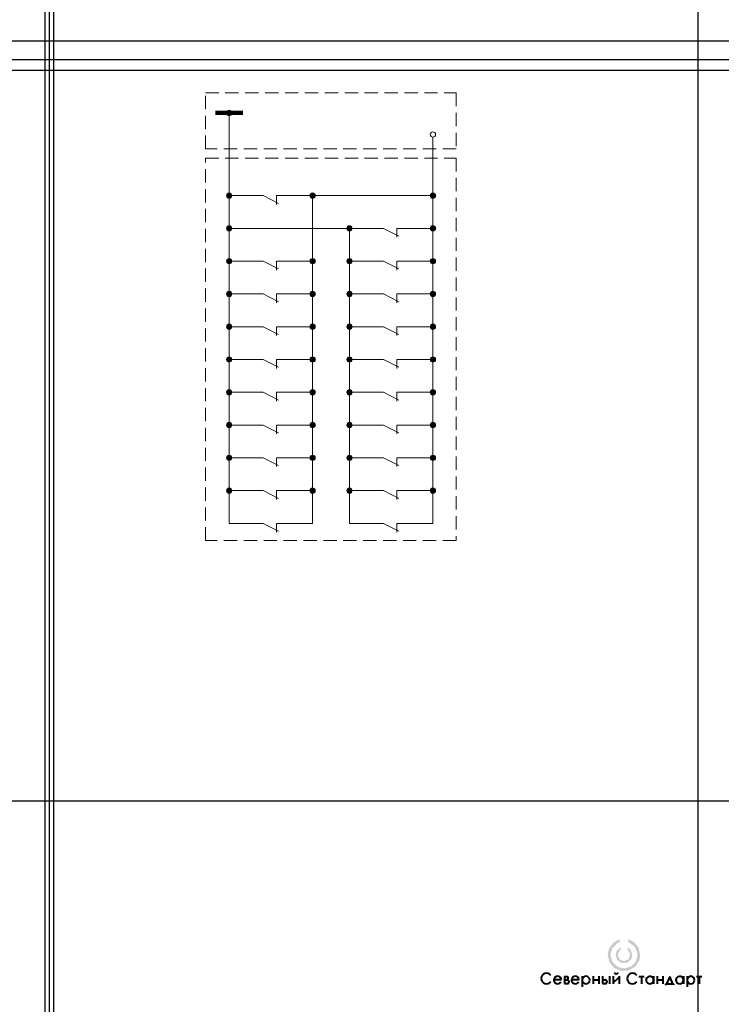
# Model space of a CAD drawing. Header units: millimetres. Extents: x 0 to 1680, y 0 to 297.
# Tile 11 of 11: x 1469 to 1680, y 0 to 297. Entities that reach past the tile are written whole.
import ezdxf

# ---------------------------------------------------------------- set-up
doc = ezdxf.new("R2010")
doc.units = ezdxf.units.MM
for name, pattern in [('K5LT32768', [0]), ('K5LT32769', [0]), ('K5LT_DASHED', [6, 4, -2]), ('K5LT_REINFORCED', [0]), ('K5LT_THIN', [0]), ('K5LT_THIN_INCLUDED_TO_HATCHING', [0])]:
    doc.linetypes.add(name, pattern=pattern)
doc.layers.add('Блок', color=7, linetype='Continuous')

# ---------------------------------------------------------------- blocks, each defined once
blk = doc.blocks.new('U31')
at = {"linetype": 'K5LT_DASHED', "lineweight": 18}
for p, q in [((1524.5, 274.89), (1600.07, 274.89)), ((1524.5, 258.02), (1524.5, 274.89)), ((1600.07, 274.89), (1600.07, 258.02)), ((1600.07, 258.02), (1524.5, 258.02))]:
    blk.add_line(p, q, dxfattribs=at)
blk = doc.blocks.new('U32')
at = {"linetype": 'K5LT_DASHED', "lineweight": 18}
for p, q in [((1524.5, 255.25), (1600.07, 255.25)), ((1524.5, 139.9), (1524.5, 255.25)), ((1600.07, 255.25), (1600.07, 139.9)), ((1600.07, 139.9), (1524.5, 139.9))]:
    blk.add_line(p, q, dxfattribs=at)
blk = doc.blocks.new('U312')
at = {"linetype": 'K5LT32769', "lineweight": 18}
for p, q in [((1541.89, 243.93), (1538.56, 243.93)), ((1546.56, 241.6), (1541.89, 243.93)), ((1545.89, 241.27), (1545.89, 243.93)), ((1545.89, 243.93), (1550.56, 243.93))]:
    blk.add_line(p, q, dxfattribs=at)
blk = doc.blocks.new('U313')
at = {"linetype": 'K5LT32769', "lineweight": 18}
for p, q in [((1541.89, 224.16), (1538.56, 224.16)), ((1546.56, 221.83), (1541.89, 224.16)), ((1545.89, 221.49), (1545.89, 224.16)), ((1545.89, 224.16), (1550.56, 224.16))]:
    blk.add_line(p, q, dxfattribs=at)
blk = doc.blocks.new('U314')
at = {"linetype": 'K5LT32769', "lineweight": 18}
for p, q in [((1541.89, 214.27), (1538.56, 214.27)), ((1546.56, 211.94), (1541.89, 214.27)), ((1545.89, 211.61), (1545.89, 214.27)), ((1545.89, 214.27), (1550.56, 214.27))]:
    blk.add_line(p, q, dxfattribs=at)
blk = doc.blocks.new('U315')
at = {"linetype": 'K5LT32769', "lineweight": 18}
for p, q in [((1541.89, 204.39), (1538.56, 204.39)), ((1546.56, 202.05), (1541.89, 204.39)), ((1545.89, 201.72), (1545.89, 204.39)), ((1545.89, 204.39), (1550.56, 204.39))]:
    blk.add_line(p, q, dxfattribs=at)
blk = doc.blocks.new('U316')
at = {"linetype": 'K5LT32769', "lineweight": 18}
for p, q in [((1541.89, 194.5), (1538.56, 194.5)), ((1546.56, 192.17), (1541.89, 194.5)), ((1545.89, 191.83), (1545.89, 194.5)), ((1545.89, 194.5), (1550.56, 194.5))]:
    blk.add_line(p, q, dxfattribs=at)
blk = doc.blocks.new('U317')
at = {"linetype": 'K5LT32769', "lineweight": 18}
for p, q in [((1541.89, 184.61), (1538.56, 184.61)), ((1546.56, 182.28), (1541.89, 184.61)), ((1545.89, 181.95), (1545.89, 184.61)), ((1545.89, 184.61), (1550.56, 184.61))]:
    blk.add_line(p, q, dxfattribs=at)
blk = doc.blocks.new('U318')
at = {"linetype": 'K5LT32769', "lineweight": 18}
for p, q in [((1541.89, 174.73), (1538.56, 174.73)), ((1546.56, 172.39), (1541.89, 174.73)), ((1545.89, 172.06), (1545.89, 174.73)), ((1545.89, 174.73), (1550.56, 174.73))]:
    blk.add_line(p, q, dxfattribs=at)
blk = doc.blocks.new('U319')
at = {"linetype": 'K5LT32769', "lineweight": 18}
for p, q in [((1541.89, 164.84), (1538.56, 164.84)), ((1546.56, 162.51), (1541.89, 164.84)), ((1545.89, 162.18), (1545.89, 164.84)), ((1545.89, 164.84), (1550.56, 164.84))]:
    blk.add_line(p, q, dxfattribs=at)
blk = doc.blocks.new('U320')
at = {"linetype": 'K5LT32769', "lineweight": 18}
for p, q in [((1541.89, 154.96), (1538.56, 154.96)), ((1546.56, 152.62), (1541.89, 154.96)), ((1545.89, 152.29), (1545.89, 154.96)), ((1545.89, 154.96), (1550.56, 154.96))]:
    blk.add_line(p, q, dxfattribs=at)
blk = doc.blocks.new('U321')
at = {"linetype": 'K5LT32769', "lineweight": 18}
for p, q in [((1541.89, 145.07), (1538.56, 145.07)), ((1546.56, 142.74), (1541.89, 145.07)), ((1545.89, 142.4), (1545.89, 145.07)), ((1545.89, 145.07), (1550.56, 145.07))]:
    blk.add_line(p, q, dxfattribs=at)
blk = doc.blocks.new('U322')
blk.add_hatch(color=256).paths.add_polyline_path([(1532.45, 224.16), (1532.21, 224.73), (1531.65, 224.96), (1531.08, 224.73), (1530.85, 224.16), (1531.08, 223.59), (1531.65, 223.36), (1532.21, 223.59)])
at = {"linetype": 'K5LT_THIN_INCLUDED_TO_HATCHING', "lineweight": 18}
for start, end in [(0, 180), (180, 0)]:
    blk.add_arc((1531.65, 224.16), 0.8, start, end, dxfattribs=at)
blk = doc.blocks.new('U323')
blk.add_hatch(color=256).paths.add_polyline_path([(1557.61, 224.16), (1557.38, 224.73), (1556.81, 224.96), (1556.24, 224.73), (1556.01, 224.16), (1556.24, 223.59), (1556.81, 223.36), (1557.38, 223.59)])
at = {"linetype": 'K5LT_THIN_INCLUDED_TO_HATCHING', "lineweight": 18}
for start, end in [(0, 180), (180, 0)]:
    blk.add_arc((1556.81, 224.16), 0.8, start, end, dxfattribs=at)
blk = doc.blocks.new('U324')
blk.add_hatch(color=256).paths.add_polyline_path([(1532.45, 243.93), (1532.21, 244.5), (1531.65, 244.73), (1531.08, 244.5), (1530.85, 243.93), (1531.08, 243.37), (1531.65, 243.13), (1532.21, 243.37)])
at = {"linetype": 'K5LT_THIN_INCLUDED_TO_HATCHING', "lineweight": 18}
for start, end in [(0, 180), (180, 0)]:
    blk.add_arc((1531.65, 243.93), 0.8, start, end, dxfattribs=at)
blk = doc.blocks.new('U325')
blk.add_hatch(color=256).paths.add_polyline_path([(1557.61, 243.93), (1557.38, 244.5), (1556.81, 244.73), (1556.24, 244.5), (1556.01, 243.93), (1556.24, 243.37), (1556.81, 243.13), (1557.38, 243.37)])
at = {"linetype": 'K5LT_THIN_INCLUDED_TO_HATCHING', "lineweight": 18}
for start, end in [(0, 180), (180, 0)]:
    blk.add_arc((1556.81, 243.93), 0.8, start, end, dxfattribs=at)
blk = doc.blocks.new('U326')
blk.add_hatch(color=256).paths.add_polyline_path([(1532.45, 214.27), (1532.21, 214.84), (1531.65, 215.07), (1531.08, 214.84), (1530.85, 214.27), (1531.08, 213.71), (1531.65, 213.47), (1532.21, 213.71)])
at = {"linetype": 'K5LT_THIN_INCLUDED_TO_HATCHING', "lineweight": 18}
for start, end in [(0, 180), (180, 0)]:
    blk.add_arc((1531.65, 214.27), 0.8, start, end, dxfattribs=at)
blk = doc.blocks.new('U327')
blk.add_hatch(color=256).paths.add_polyline_path([(1557.61, 214.27), (1557.38, 214.84), (1556.81, 215.07), (1556.24, 214.84), (1556.01, 214.27), (1556.24, 213.71), (1556.81, 213.47), (1557.38, 213.71)])
at = {"linetype": 'K5LT_THIN_INCLUDED_TO_HATCHING', "lineweight": 18}
for start, end in [(0, 180), (180, 0)]:
    blk.add_arc((1556.81, 214.27), 0.8, start, end, dxfattribs=at)
blk = doc.blocks.new('U328')
blk.add_hatch(color=256).paths.add_polyline_path([(1532.45, 204.39), (1532.21, 204.95), (1531.65, 205.19), (1531.08, 204.95), (1530.85, 204.39), (1531.08, 203.82), (1531.65, 203.59), (1532.21, 203.82)])
at = {"linetype": 'K5LT_THIN_INCLUDED_TO_HATCHING', "lineweight": 18}
for start, end in [(0, 180), (180, 0)]:
    blk.add_arc((1531.65, 204.39), 0.8, start, end, dxfattribs=at)
blk = doc.blocks.new('U329')
blk.add_hatch(color=256).paths.add_polyline_path([(1557.61, 204.39), (1557.38, 204.95), (1556.81, 205.19), (1556.24, 204.95), (1556.01, 204.39), (1556.24, 203.82), (1556.81, 203.59), (1557.38, 203.82)])
at = {"linetype": 'K5LT_THIN_INCLUDED_TO_HATCHING', "lineweight": 18}
for start, end in [(0, 180), (180, 0)]:
    blk.add_arc((1556.81, 204.39), 0.8, start, end, dxfattribs=at)
blk = doc.blocks.new('U330')
blk.add_hatch(color=256).paths.add_polyline_path([(1532.45, 194.5), (1532.21, 195.07), (1531.65, 195.3), (1531.08, 195.07), (1530.85, 194.5), (1531.08, 193.94), (1531.65, 193.7), (1532.21, 193.94)])
at = {"linetype": 'K5LT_THIN_INCLUDED_TO_HATCHING', "lineweight": 18}
for start, end in [(0, 180), (180, 0)]:
    blk.add_arc((1531.65, 194.5), 0.8, start, end, dxfattribs=at)
blk = doc.blocks.new('U331')
blk.add_hatch(color=256).paths.add_polyline_path([(1557.61, 194.5), (1557.38, 195.07), (1556.81, 195.3), (1556.24, 195.07), (1556.01, 194.5), (1556.24, 193.94), (1556.81, 193.7), (1557.38, 193.94)])
at = {"linetype": 'K5LT_THIN_INCLUDED_TO_HATCHING', "lineweight": 18}
for start, end in [(0, 180), (180, 0)]:
    blk.add_arc((1556.81, 194.5), 0.8, start, end, dxfattribs=at)
blk = doc.blocks.new('U332')
blk.add_hatch(color=256).paths.add_polyline_path([(1532.45, 184.61), (1532.21, 185.18), (1531.65, 185.41), (1531.08, 185.18), (1530.85, 184.61), (1531.08, 184.05), (1531.65, 183.81), (1532.21, 184.05)])
at = {"linetype": 'K5LT_THIN_INCLUDED_TO_HATCHING', "lineweight": 18}
for start, end in [(0, 180), (180, 0)]:
    blk.add_arc((1531.65, 184.61), 0.8, start, end, dxfattribs=at)
blk = doc.blocks.new('U333')
blk.add_hatch(color=256).paths.add_polyline_path([(1532.45, 174.73), (1532.21, 175.29), (1531.65, 175.53), (1531.08, 175.29), (1530.85, 174.73), (1531.08, 174.16), (1531.65, 173.93), (1532.21, 174.16)])
at = {"linetype": 'K5LT_THIN_INCLUDED_TO_HATCHING', "lineweight": 18}
for start, end in [(0, 180), (180, 0)]:
    blk.add_arc((1531.65, 174.73), 0.8, start, end, dxfattribs=at)
blk = doc.blocks.new('U334')
blk.add_hatch(color=256).paths.add_polyline_path([(1532.45, 164.84), (1532.21, 165.41), (1531.65, 165.64), (1531.08, 165.41), (1530.85, 164.84), (1531.08, 164.28), (1531.65, 164.04), (1532.21, 164.28)])
at = {"linetype": 'K5LT_THIN_INCLUDED_TO_HATCHING', "lineweight": 18}
for start, end in [(0, 180), (180, 0)]:
    blk.add_arc((1531.65, 164.84), 0.8, start, end, dxfattribs=at)
blk = doc.blocks.new('U335')
blk.add_hatch(color=256).paths.add_polyline_path([(1532.45, 154.96), (1532.21, 155.52), (1531.65, 155.76), (1531.08, 155.52), (1530.85, 154.96), (1531.08, 154.39), (1531.65, 154.16), (1532.21, 154.39)])
at = {"linetype": 'K5LT_THIN_INCLUDED_TO_HATCHING', "lineweight": 18}
for start, end in [(0, 180), (180, 0)]:
    blk.add_arc((1531.65, 154.96), 0.8, start, end, dxfattribs=at)
blk = doc.blocks.new('U336')
blk.add_hatch(color=256).paths.add_polyline_path([(1557.61, 184.61), (1557.38, 185.18), (1556.81, 185.41), (1556.24, 185.18), (1556.01, 184.61), (1556.24, 184.05), (1556.81, 183.81), (1557.38, 184.05)])
at = {"linetype": 'K5LT_THIN_INCLUDED_TO_HATCHING', "lineweight": 18}
for start, end in [(0, 180), (180, 0)]:
    blk.add_arc((1556.81, 184.61), 0.8, start, end, dxfattribs=at)
blk = doc.blocks.new('U337')
blk.add_hatch(color=256).paths.add_polyline_path([(1557.61, 174.73), (1557.38, 175.29), (1556.81, 175.53), (1556.24, 175.29), (1556.01, 174.73), (1556.24, 174.16), (1556.81, 173.93), (1557.38, 174.16)])
at = {"linetype": 'K5LT_THIN_INCLUDED_TO_HATCHING', "lineweight": 18}
for start, end in [(0, 180), (180, 0)]:
    blk.add_arc((1556.81, 174.73), 0.8, start, end, dxfattribs=at)
blk = doc.blocks.new('U338')
blk.add_hatch(color=256).paths.add_polyline_path([(1557.61, 164.84), (1557.38, 165.41), (1556.81, 165.64), (1556.24, 165.41), (1556.01, 164.84), (1556.24, 164.28), (1556.81, 164.04), (1557.38, 164.28)])
at = {"linetype": 'K5LT_THIN_INCLUDED_TO_HATCHING', "lineweight": 18}
for start, end in [(0, 180), (180, 0)]:
    blk.add_arc((1556.81, 164.84), 0.8, start, end, dxfattribs=at)
blk = doc.blocks.new('U339')
blk.add_hatch(color=256).paths.add_polyline_path([(1557.61, 154.96), (1557.38, 155.52), (1556.81, 155.76), (1556.24, 155.52), (1556.01, 154.96), (1556.24, 154.39), (1556.81, 154.16), (1557.38, 154.39)])
at = {"linetype": 'K5LT_THIN_INCLUDED_TO_HATCHING', "lineweight": 18}
for start, end in [(0, 180), (180, 0)]:
    blk.add_arc((1556.81, 154.96), 0.8, start, end, dxfattribs=at)
blk = doc.blocks.new('U340')
at = {"linetype": 'K5LT32769', "lineweight": 18}
for p, q in [((1578.18, 234.05), (1574.85, 234.05)), ((1582.85, 231.71), (1578.18, 234.05)), ((1582.18, 231.38), (1582.18, 234.05)), ((1582.18, 234.05), (1586.85, 234.05))]:
    blk.add_line(p, q, dxfattribs=at)
blk = doc.blocks.new('U341')
at = {"linetype": 'K5LT32769', "lineweight": 18}
for p, q in [((1578.18, 224.16), (1574.85, 224.16)), ((1582.85, 221.83), (1578.18, 224.16)), ((1582.18, 221.49), (1582.18, 224.16)), ((1582.18, 224.16), (1586.85, 224.16))]:
    blk.add_line(p, q, dxfattribs=at)
blk = doc.blocks.new('U342')
at = {"linetype": 'K5LT32769', "lineweight": 18}
for p, q in [((1578.18, 214.27), (1574.85, 214.27)), ((1582.85, 211.94), (1578.18, 214.27)), ((1582.18, 211.61), (1582.18, 214.27)), ((1582.18, 214.27), (1586.85, 214.27))]:
    blk.add_line(p, q, dxfattribs=at)
blk = doc.blocks.new('U343')
at = {"linetype": 'K5LT32769', "lineweight": 18}
for p, q in [((1578.18, 204.39), (1574.85, 204.39)), ((1582.85, 202.05), (1578.18, 204.39)), ((1582.18, 201.72), (1582.18, 204.39)), ((1582.18, 204.39), (1586.85, 204.39))]:
    blk.add_line(p, q, dxfattribs=at)
blk = doc.blocks.new('U344')
at = {"linetype": 'K5LT32769', "lineweight": 18}
for p, q in [((1578.18, 194.5), (1574.85, 194.5)), ((1582.85, 192.17), (1578.18, 194.5)), ((1582.18, 191.83), (1582.18, 194.5)), ((1582.18, 194.5), (1586.85, 194.5))]:
    blk.add_line(p, q, dxfattribs=at)
blk = doc.blocks.new('U345')
at = {"linetype": 'K5LT32769', "lineweight": 18}
for p, q in [((1578.18, 184.61), (1574.85, 184.61)), ((1582.85, 182.28), (1578.18, 184.61)), ((1582.18, 181.95), (1582.18, 184.61)), ((1582.18, 184.61), (1586.85, 184.61))]:
    blk.add_line(p, q, dxfattribs=at)
blk = doc.blocks.new('U346')
at = {"linetype": 'K5LT32769', "lineweight": 18}
for p, q in [((1578.18, 174.73), (1574.85, 174.73)), ((1582.85, 172.39), (1578.18, 174.73)), ((1582.18, 172.06), (1582.18, 174.73)), ((1582.18, 174.73), (1586.85, 174.73))]:
    blk.add_line(p, q, dxfattribs=at)
blk = doc.blocks.new('U347')
at = {"linetype": 'K5LT32769', "lineweight": 18}
for p, q in [((1578.18, 164.84), (1574.85, 164.84)), ((1582.85, 162.51), (1578.18, 164.84)), ((1582.18, 162.18), (1582.18, 164.84)), ((1582.18, 164.84), (1586.85, 164.84))]:
    blk.add_line(p, q, dxfattribs=at)
blk = doc.blocks.new('U348')
at = {"linetype": 'K5LT32769', "lineweight": 18}
for p, q in [((1578.18, 154.96), (1574.85, 154.96)), ((1582.85, 152.62), (1578.18, 154.96)), ((1582.18, 152.29), (1582.18, 154.96)), ((1582.18, 154.96), (1586.85, 154.96))]:
    blk.add_line(p, q, dxfattribs=at)
blk = doc.blocks.new('U349')
at = {"linetype": 'K5LT32769', "lineweight": 18}
for p, q in [((1578.18, 145.07), (1574.85, 145.07)), ((1582.85, 142.74), (1578.18, 145.07)), ((1582.18, 142.4), (1582.18, 145.07)), ((1582.18, 145.07), (1586.85, 145.07))]:
    blk.add_line(p, q, dxfattribs=at)
blk = doc.blocks.new('U350')
blk.add_hatch(color=256).paths.add_polyline_path([(1568.73, 224.16), (1568.5, 224.73), (1567.93, 224.96), (1567.36, 224.73), (1567.13, 224.16), (1567.36, 223.59), (1567.93, 223.36), (1568.5, 223.59)])
at = {"linetype": 'K5LT_THIN_INCLUDED_TO_HATCHING', "lineweight": 18}
for start, end in [(0, 180), (180, 0)]:
    blk.add_arc((1567.93, 224.16), 0.8, start, end, dxfattribs=at)
blk = doc.blocks.new('U351')
blk.add_hatch(color=256).paths.add_polyline_path([(1593.89, 224.16), (1593.66, 224.73), (1593.09, 224.96), (1592.53, 224.73), (1592.29, 224.16), (1592.53, 223.59), (1593.09, 223.36), (1593.66, 223.59)])
at = {"linetype": 'K5LT_THIN_INCLUDED_TO_HATCHING', "lineweight": 18}
for start, end in [(0, 180), (180, 0)]:
    blk.add_arc((1593.09, 224.16), 0.8, start, end, dxfattribs=at)
blk = doc.blocks.new('U352')
blk.add_hatch(color=256).paths.add_polyline_path([(1568.73, 234.05), (1568.5, 234.61), (1567.93, 234.85), (1567.36, 234.61), (1567.13, 234.05), (1567.36, 233.48), (1567.93, 233.25), (1568.5, 233.48)])
at = {"linetype": 'K5LT_THIN_INCLUDED_TO_HATCHING', "lineweight": 18}
for start, end in [(0, 180), (180, 0)]:
    blk.add_arc((1567.93, 234.05), 0.8, start, end, dxfattribs=at)
blk = doc.blocks.new('U353')
blk.add_hatch(color=256).paths.add_polyline_path([(1593.89, 234.05), (1593.66, 234.61), (1593.09, 234.85), (1592.53, 234.61), (1592.29, 234.05), (1592.53, 233.48), (1593.09, 233.25), (1593.66, 233.48)])
at = {"linetype": 'K5LT_THIN_INCLUDED_TO_HATCHING', "lineweight": 18}
for start, end in [(0, 180), (180, 0)]:
    blk.add_arc((1593.09, 234.05), 0.8, start, end, dxfattribs=at)
blk = doc.blocks.new('U354')
blk.add_hatch(color=256).paths.add_polyline_path([(1568.73, 214.27), (1568.5, 214.84), (1567.93, 215.07), (1567.36, 214.84), (1567.13, 214.27), (1567.36, 213.71), (1567.93, 213.47), (1568.5, 213.71)])
at = {"linetype": 'K5LT_THIN_INCLUDED_TO_HATCHING', "lineweight": 18}
for start, end in [(0, 180), (180, 0)]:
    blk.add_arc((1567.93, 214.27), 0.8, start, end, dxfattribs=at)
blk = doc.blocks.new('U355')
blk.add_hatch(color=256).paths.add_polyline_path([(1593.89, 214.27), (1593.66, 214.84), (1593.09, 215.07), (1592.53, 214.84), (1592.29, 214.27), (1592.53, 213.71), (1593.09, 213.47), (1593.66, 213.71)])
at = {"linetype": 'K5LT_THIN_INCLUDED_TO_HATCHING', "lineweight": 18}
for start, end in [(0, 180), (180, 0)]:
    blk.add_arc((1593.09, 214.27), 0.8, start, end, dxfattribs=at)
blk = doc.blocks.new('U356')
blk.add_hatch(color=256).paths.add_polyline_path([(1568.73, 204.39), (1568.5, 204.95), (1567.93, 205.19), (1567.36, 204.95), (1567.13, 204.39), (1567.36, 203.82), (1567.93, 203.59), (1568.5, 203.82)])
at = {"linetype": 'K5LT_THIN_INCLUDED_TO_HATCHING', "lineweight": 18}
for start, end in [(0, 180), (180, 0)]:
    blk.add_arc((1567.93, 204.39), 0.8, start, end, dxfattribs=at)
blk = doc.blocks.new('U357')
blk.add_hatch(color=256).paths.add_polyline_path([(1593.89, 204.39), (1593.66, 204.95), (1593.09, 205.19), (1592.53, 204.95), (1592.29, 204.39), (1592.53, 203.82), (1593.09, 203.59), (1593.66, 203.82)])
at = {"linetype": 'K5LT_THIN_INCLUDED_TO_HATCHING', "lineweight": 18}
for start, end in [(0, 180), (180, 0)]:
    blk.add_arc((1593.09, 204.39), 0.8, start, end, dxfattribs=at)
blk = doc.blocks.new('U358')
blk.add_hatch(color=256).paths.add_polyline_path([(1568.73, 194.5), (1568.5, 195.07), (1567.93, 195.3), (1567.36, 195.07), (1567.13, 194.5), (1567.36, 193.94), (1567.93, 193.7), (1568.5, 193.94)])
at = {"linetype": 'K5LT_THIN_INCLUDED_TO_HATCHING', "lineweight": 18}
for start, end in [(0, 180), (180, 0)]:
    blk.add_arc((1567.93, 194.5), 0.8, start, end, dxfattribs=at)
blk = doc.blocks.new('U359')
blk.add_hatch(color=256).paths.add_polyline_path([(1593.89, 194.5), (1593.66, 195.07), (1593.09, 195.3), (1592.53, 195.07), (1592.29, 194.5), (1592.53, 193.94), (1593.09, 193.7), (1593.66, 193.94)])
at = {"linetype": 'K5LT_THIN_INCLUDED_TO_HATCHING', "lineweight": 18}
for start, end in [(0, 180), (180, 0)]:
    blk.add_arc((1593.09, 194.5), 0.8, start, end, dxfattribs=at)
blk = doc.blocks.new('U360')
blk.add_hatch(color=256).paths.add_polyline_path([(1568.73, 184.61), (1568.5, 185.18), (1567.93, 185.41), (1567.36, 185.18), (1567.13, 184.61), (1567.36, 184.05), (1567.93, 183.81), (1568.5, 184.05)])
at = {"linetype": 'K5LT_THIN_INCLUDED_TO_HATCHING', "lineweight": 18}
for start, end in [(0, 180), (180, 0)]:
    blk.add_arc((1567.93, 184.61), 0.8, start, end, dxfattribs=at)
blk = doc.blocks.new('U361')
blk.add_hatch(color=256).paths.add_polyline_path([(1568.73, 174.73), (1568.5, 175.29), (1567.93, 175.53), (1567.36, 175.29), (1567.13, 174.73), (1567.36, 174.16), (1567.93, 173.93), (1568.5, 174.16)])
at = {"linetype": 'K5LT_THIN_INCLUDED_TO_HATCHING', "lineweight": 18}
for start, end in [(0, 180), (180, 0)]:
    blk.add_arc((1567.93, 174.73), 0.8, start, end, dxfattribs=at)
blk = doc.blocks.new('U362')
blk.add_hatch(color=256).paths.add_polyline_path([(1568.73, 164.84), (1568.5, 165.41), (1567.93, 165.64), (1567.36, 165.41), (1567.13, 164.84), (1567.36, 164.28), (1567.93, 164.04), (1568.5, 164.28)])
at = {"linetype": 'K5LT_THIN_INCLUDED_TO_HATCHING', "lineweight": 18}
for start, end in [(0, 180), (180, 0)]:
    blk.add_arc((1567.93, 164.84), 0.8, start, end, dxfattribs=at)
blk = doc.blocks.new('U363')
blk.add_hatch(color=256).paths.add_polyline_path([(1568.73, 154.96), (1568.5, 155.52), (1567.93, 155.76), (1567.36, 155.52), (1567.13, 154.96), (1567.36, 154.39), (1567.93, 154.16), (1568.5, 154.39)])
at = {"linetype": 'K5LT_THIN_INCLUDED_TO_HATCHING', "lineweight": 18}
for start, end in [(0, 180), (180, 0)]:
    blk.add_arc((1567.93, 154.96), 0.8, start, end, dxfattribs=at)
blk = doc.blocks.new('U364')
blk.add_hatch(color=256).paths.add_polyline_path([(1593.89, 184.61), (1593.66, 185.18), (1593.09, 185.41), (1592.53, 185.18), (1592.29, 184.61), (1592.53, 184.05), (1593.09, 183.81), (1593.66, 184.05)])
at = {"linetype": 'K5LT_THIN_INCLUDED_TO_HATCHING', "lineweight": 18}
for start, end in [(0, 180), (180, 0)]:
    blk.add_arc((1593.09, 184.61), 0.8, start, end, dxfattribs=at)
blk = doc.blocks.new('U365')
blk.add_hatch(color=256).paths.add_polyline_path([(1593.89, 174.73), (1593.66, 175.29), (1593.09, 175.53), (1592.53, 175.29), (1592.29, 174.73), (1592.53, 174.16), (1593.09, 173.93), (1593.66, 174.16)])
at = {"linetype": 'K5LT_THIN_INCLUDED_TO_HATCHING', "lineweight": 18}
for start, end in [(0, 180), (180, 0)]:
    blk.add_arc((1593.09, 174.73), 0.8, start, end, dxfattribs=at)
blk = doc.blocks.new('U366')
blk.add_hatch(color=256).paths.add_polyline_path([(1593.89, 164.84), (1593.66, 165.41), (1593.09, 165.64), (1592.53, 165.41), (1592.29, 164.84), (1592.53, 164.28), (1593.09, 164.04), (1593.66, 164.28)])
at = {"linetype": 'K5LT_THIN_INCLUDED_TO_HATCHING', "lineweight": 18}
for start, end in [(0, 180), (180, 0)]:
    blk.add_arc((1593.09, 164.84), 0.8, start, end, dxfattribs=at)
blk = doc.blocks.new('U367')
blk.add_hatch(color=256).paths.add_polyline_path([(1593.89, 154.96), (1593.66, 155.52), (1593.09, 155.76), (1592.53, 155.52), (1592.29, 154.96), (1592.53, 154.39), (1593.09, 154.16), (1593.66, 154.39)])
at = {"linetype": 'K5LT_THIN_INCLUDED_TO_HATCHING', "lineweight": 18}
for start, end in [(0, 180), (180, 0)]:
    blk.add_arc((1593.09, 154.96), 0.8, start, end, dxfattribs=at)
blk = doc.blocks.new('U368')
blk.add_hatch(color=256).paths.add_polyline_path([(1532.45, 234.05), (1532.21, 234.61), (1531.65, 234.85), (1531.08, 234.61), (1530.85, 234.05), (1531.08, 233.48), (1531.65, 233.25), (1532.21, 233.48)])
at = {"linetype": 'K5LT_THIN_INCLUDED_TO_HATCHING', "lineweight": 18}
for start, end in [(0, 180), (180, 0)]:
    blk.add_arc((1531.65, 234.05), 0.8, start, end, dxfattribs=at)
blk = doc.blocks.new('U369')
blk.add_hatch(color=256).paths.add_polyline_path([(1593.89, 243.93), (1593.66, 244.5), (1593.09, 244.73), (1592.53, 244.5), (1592.29, 243.93), (1592.53, 243.37), (1593.09, 243.13), (1593.66, 243.37)])
at = {"linetype": 'K5LT_THIN_INCLUDED_TO_HATCHING', "lineweight": 18}
for start, end in [(0, 180), (180, 0)]:
    blk.add_arc((1593.09, 243.93), 0.8, start, end, dxfattribs=at)
blk = doc.blocks.new('U370')
blk.add_hatch(color=256).paths.add_polyline_path([(1532.45, 268.86), (1532.21, 269.43), (1531.65, 269.66), (1531.08, 269.43), (1530.85, 268.86), (1531.08, 268.3), (1531.65, 268.06), (1532.21, 268.3)])
at = {"linetype": 'K5LT_REINFORCED', "lineweight": 100}
blk.add_line((1535.78, 268.86), (1527.51, 268.86), dxfattribs=at)
at = {"linetype": 'K5LT_THIN', "lineweight": 18}
for start, end in [(0, 180), (180, 0)]:
    blk.add_arc((1531.65, 268.86), 0.8, start, end, dxfattribs=at)
blk = doc.blocks.new('U371')
at = {"linetype": 'K5LT_THIN', "lineweight": 18}
for start, end in [(0, 180), (180, 0)]:
    blk.add_arc((1593.09, 262.36), 0.8, start, end, dxfattribs=at)
blk = doc.blocks.new('U408')
for points in [[(1651.95, 19.64), (1651.95, 18.76), (1653.68, 17.64), (1654.64, 15.81), (1654.74, 14.89), (1654.22, 12.9), (1652.78, 11.41), (1650.8, 10.82), (1648.78, 11.29), (1647.26, 12.68), (1646.61, 14.64), (1646.6, 14.89), (1647.12, 16.89), (1648.56, 18.38), (1649.41, 18.77), (1649.41, 19.65), (1647.41, 18.57), (1646.1, 16.71), (1645.75, 14.89), (1646.28, 12.68), (1647.75, 10.94), (1649.84, 10.05), (1652.11, 10.19), (1654.07, 11.34), (1655.31, 13.25), (1655.59, 14.89), (1655.06, 17.11), (1653.6, 18.85)], [(1651.73, 17.2), (1651.73, 16.45), (1652.51, 15.3), (1652.55, 14.89), (1652.04, 13.6), (1650.78, 13.02), (1649.46, 13.46), (1648.8, 14.69), (1648.79, 14.89), (1649.3, 16.19), (1649.62, 16.46), (1649.62, 17.2), (1648.44, 16.09), (1648.14, 14.89), (1648.66, 13.36), (1650, 12.45), (1651.62, 12.55), (1652.85, 13.61), (1653.2, 14.89), (1652.68, 16.43)]]:
    blk.add_hatch(color=256).paths.add_polyline_path(points)
at = {"linetype": 'K5LT32768', "lineweight": 40}
for p, q in [((1629.56, 7.45), (1631.8, 7.45)), ((1632.76, 8.41), (1632.76, 6.24)), ((1632.76, 8.41), (1633.53, 8.41)), ((1632.76, 7.38), (1633.53, 7.38)), ((1632.76, 6.24), (1633.53, 6.24)), ((1634.88, 7.45), (1637.12, 7.45)), ((1638.1, 8.52), (1638.1, 5.28)), ((1641.36, 8.5), (1641.36, 6.15)), ((1641.36, 7.43), (1643.08, 7.43)), ((1643.08, 8.5), (1643.08, 6.15)), ((1644.23, 8.5), (1644.23, 6.24)), ((1644.23, 7.38), (1645, 7.38)), ((1644.23, 6.24), (1645, 6.24)), ((1646.3, 8.5), (1646.3, 6.15)), ((1647.4, 8.5), (1647.4, 6.15)), ((1647.4, 6.45), (1649.23, 8.21)), ((1649.23, 8.5), (1649.23, 6.15)), ((1655.15, 8.41), (1656.73, 8.41)), ((1655.95, 8.41), (1655.95, 6.15)), ((1659.57, 8.5), (1659.57, 6.15)), ((1660.69, 8.5), (1660.69, 6.15)), ((1660.69, 7.43), (1662.41, 7.43)), ((1662.41, 8.5), (1662.41, 6.15)), ((1663.27, 5.79), (1663.27, 6.22)), ((1663.27, 6.22), (1665.58, 6.22)), ((1664.44, 8.37), (1663.51, 6.22)), ((1665.37, 6.22), (1664.44, 8.37)), ((1665.58, 6.22), (1665.58, 5.84)), ((1668.58, 8.5), (1668.58, 6.15)), ((1669.69, 8.52), (1669.69, 5.28)), ((1672.52, 8.41), (1674.09, 8.41)), ((1673.32, 8.41), (1673.32, 6.15))]:
    blk.add_line(p, q, dxfattribs=at)
for centre, radius, start, end in [((1627.35, 7.77), 1.6, 37.074, 321.6008), ((1648.34, 9.99), 0.828, 216.4819, 323.681), ((1653.25, 7.77), 1.6, 37.074, 321.6008), ((1630.68, 7.31), 1.13, 7.3391, 332.5516), ((1633.36, 7.91), 0.534, 281.1083, 70.9439), ((1633.53, 6.81), 0.571, 270, 90), ((1636, 7.31), 1.13, 7.3391, 332.5516), ((1639.22, 7.31), 1.13, 0, 180), ((1639.22, 7.31), 1.13, 180, 0), ((1645, 6.81), 0.571, 270, 90), ((1658.47, 7.31), 1.13, 7.3391, 3.7582), ((1667.47, 7.31), 1.13, 7.3391, 3.7582), ((1670.81, 7.31), 1.13, 0, 180), ((1670.81, 7.31), 1.13, 180, 0)]:
    blk.add_arc(centre, radius, start, end, dxfattribs=at)

msp = doc.modelspace()

# ---------------------------------------------------------------- linework, layer by layer
at = {"linetype": 'K5LT_THIN', "lineweight": 18}
for p, q in [((1531.65, 145.07), (1531.65, 268.86)), ((1593.09, 261.56), (1593.09, 145.07)), ((1531.65, 243.93), (1538.56, 243.93)), ((1545.89, 243.93), (1550.08, 243.93)), ((1549.23, 243.93), (1593.89, 243.93)), ((1549.23, 243.93), (1556.81, 243.93)), ((1556.81, 243.93), (1556.81, 145.07)), ((1531.65, 234.05), (1574.85, 234.05)), ((1567.93, 145.07), (1567.93, 234.05)), ((1582.18, 234.05), (1586.36, 234.05)), ((1585.51, 234.05), (1593.09, 234.05)), ((1585.51, 234.05), (1593.09, 234.05)), ((1531.65, 224.16), (1538.56, 224.16)), ((1545.89, 224.16), (1550.08, 224.16)), ((1550.56, 224.16), (1556.81, 224.16)), ((1567.93, 224.16), (1574.85, 224.16)), ((1582.18, 224.16), (1586.36, 224.16)), ((1586.85, 224.16), (1593.09, 224.16)), ((1531.65, 214.27), (1538.56, 214.27)), ((1545.89, 214.27), (1550.08, 214.27)), ((1550.56, 214.27), (1556.81, 214.27)), ((1567.93, 214.27), (1574.85, 214.27)), ((1582.18, 214.27), (1586.36, 214.27)), ((1586.85, 214.27), (1593.09, 214.27)), ((1531.65, 204.39), (1538.56, 204.39)), ((1545.89, 204.39), (1550.08, 204.39)), ((1550.56, 204.39), (1556.81, 204.39)), ((1567.93, 204.39), (1574.85, 204.39)), ((1582.18, 204.39), (1586.36, 204.39)), ((1586.85, 204.39), (1593.09, 204.39)), ((1531.65, 194.5), (1538.56, 194.5)), ((1545.89, 194.5), (1550.08, 194.5)), ((1550.56, 194.5), (1556.81, 194.5)), ((1567.93, 194.5), (1574.85, 194.5)), ((1582.18, 194.5), (1586.36, 194.5)), ((1586.85, 194.5), (1593.09, 194.5)), ((1531.65, 184.61), (1538.56, 184.61)), ((1545.89, 184.61), (1550.08, 184.61)), ((1550.56, 184.61), (1556.81, 184.61)), ((1567.93, 184.61), (1574.85, 184.61)), ((1582.18, 184.61), (1586.36, 184.61)), ((1586.85, 184.61), (1593.09, 184.61)), ((1531.65, 174.73), (1538.56, 174.73)), ((1545.89, 174.73), (1550.08, 174.73)), ((1550.56, 174.73), (1556.81, 174.73)), ((1567.93, 174.73), (1574.85, 174.73)), ((1582.18, 174.73), (1586.36, 174.73)), ((1586.85, 174.73), (1593.09, 174.73)), ((1531.65, 164.84), (1538.56, 164.84)), ((1545.89, 164.84), (1550.08, 164.84)), ((1550.56, 164.84), (1556.81, 164.84)), ((1567.93, 164.84), (1574.85, 164.84)), ((1582.18, 164.84), (1586.36, 164.84)), ((1586.85, 164.84), (1593.09, 164.84)), ((1531.65, 154.96), (1538.56, 154.96)), ((1545.89, 154.96), (1550.08, 154.96)), ((1550.56, 154.96), (1556.81, 154.96)), ((1567.93, 154.96), (1574.85, 154.96)), ((1582.18, 154.96), (1586.36, 154.96)), ((1586.85, 154.96), (1593.09, 154.96)), ((1531.65, 145.07), (1538.56, 145.07)), ((1545.89, 145.07), (1550.08, 145.07)), ((1550.56, 145.07), (1556.81, 145.07)), ((1567.93, 145.07), (1574.85, 145.07)), ((1582.18, 145.07), (1586.36, 145.07)), ((1586.85, 145.07), (1593.09, 145.07))]:
    msp.add_line(p, q, dxfattribs=at)
at = {"layer": 'Блок'}
for p, direction in [((1476.17, 265.14), (0, 1)), ((1477.5, 283.83), (0, 1)), ((1478.83, 265.14), (0, 1)), ((1673, 291.54), (0, 1)), ((830, 290.67), (1, 0)), ((830, 290.67), (1, 0)), ((-269.18, 284.95), (1, 0)), ((-269.18, 284.95), (1, 0)), ((3576.17, 281.74), (1, 0)), ((1070, 61.33), (1, 0))]:
    msp.add_xline(p, direction, dxfattribs=at)

# ---------------------------------------------------------------- block references
for name in ['U31', 'U370', 'U371', 'U32', 'U324', 'U312', 'U325', 'U369', 'U368', 'U352', 'U353', 'U340', 'U322', 'U313', 'U323', 'U350', 'U341', 'U351', 'U326', 'U314', 'U327', 'U354', 'U342', 'U355', 'U328', 'U329', 'U356', 'U357', 'U315', 'U343', 'U330', 'U316', 'U331', 'U358', 'U344', 'U359', 'U332', 'U317', 'U336', 'U360', 'U345', 'U364', 'U333', 'U337', 'U361', 'U365', 'U318', 'U346', 'U334', 'U319', 'U338', 'U362', 'U347', 'U366', 'U335', 'U320', 'U339', 'U363', 'U348', 'U367', 'U321', 'U349', 'U408']:
    msp.add_blockref(name, (0, 0))

doc.saveas('drawing.dxf')
